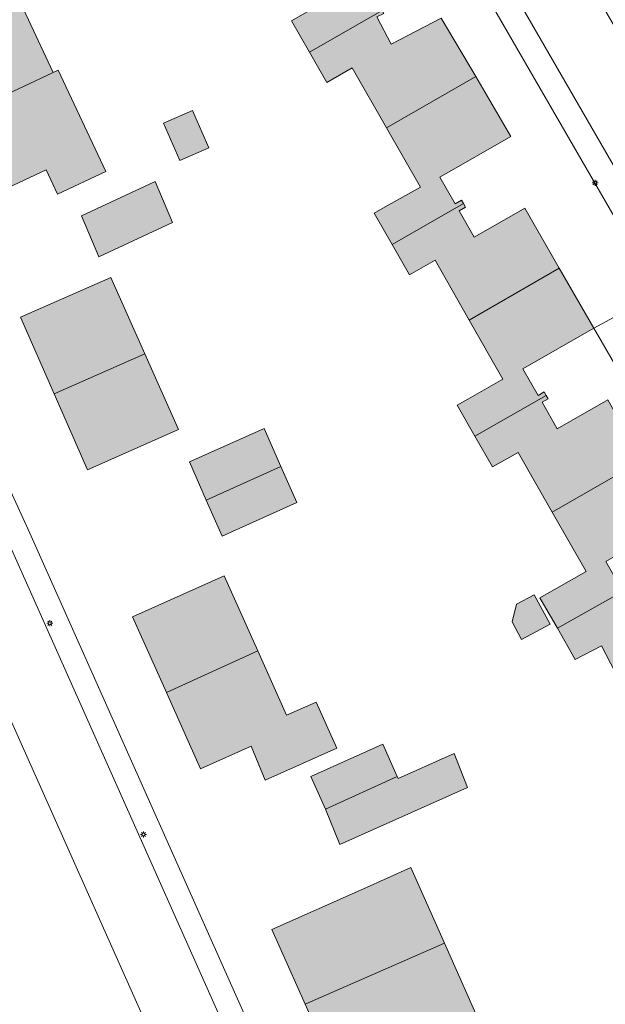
# Model space of a CAD drawing. Header units: metres. Extents: x 187482 to 189800, y 333582 to 335019.
# Tile 168 of 256: x 189081 to 189131, y 333846 to 333929. Entities that reach past the tile are written whole.
import ezdxf

# ---------------------------------------------------------------- set-up
doc = ezdxf.new("R2010")
doc.units = ezdxf.units.M
doc.layers.get('0').update_dxf_attribs({"color": 252, "lineweight": 18})
for name, color, linetype, lineweight in [('B-WE-GR-HAAG-G', 252, 'GR-HAAG1-SO', 18), ('B-WE-IE-MEUBILAIR-S', 252, 'Continuous', 18), ('B-WE-OG-BEBOUWING-GV', 252, 'Continuous', 18), ('B-WE-OG-TERREIN_BEGROEID-GV', 252, 'Continuous', 18), ('B-WE-OG-TERREIN_ERF-GV', 252, 'Continuous', 18), ('B-WE-VH-GESLOTENVERHARDING_ASFALT-GV', 252, 'Continuous', 18), ('B-WE-VH-OPENVERHARDING_BETONSTRAATSTEEN-GV', 252, 'Continuous', 18), ('B-WE-VH-OPENVERHARDING_TEGEL-GV', 252, 'Continuous', 18)]:
    doc.layers.add(name, color=color, linetype=linetype, lineweight=lineweight)
doc.layers.add('B-WE-OG-BEBOUWING-V', color=7, linetype='Continuous', lineweight=18, true_color=0xf0f0f0)
doc.linetypes.add('GR-HAAG1-SO', pattern='A,6,[176,NLCS.SHX,S=0.125,R=0,X=0,Y=0],-2', length=8)

# ---------------------------------------------------------------- blocks, each defined once
blk = doc.blocks.new('SIE-MEUBILAIR_PAAL_LICHTMAST-SO')
for points in [[(-0.62, 0), (-1, 0)], [(-0.71, 0.71), (-0.44, 0.44)], [(0, 1), (0, 0.62)], [(0.44, 0.44), (0.71, 0.71)], [(1, 0), (0.62, 0)], [(-0.71, -0.71), (-0.44, -0.44)], [(0, -0.62), (0, -1)], [(0.44, -0.44), (0.71, -0.71)]]:
    blk.add_lwpolyline(points)
blk.add_circle((0, 0), 0.5)

msp = doc.modelspace()

# ---------------------------------------------------------------- hatches: boundary and pattern name
at = {"layer": 'B-WE-OG-BEBOUWING-V'}
h = msp.add_hatch(color=256, dxfattribs=at)
h.dxf.hatch_style = 1
h.paths.add_polyline_path([(189112.601, 333940.85), (189104.951, 333936.475), (189107.813, 333931.479), (189103.89, 333929.229), (189105.419, 333926.552), (189111.627, 333930.103), (189111.472, 333930.401), (189110.886, 333930.097), (189109.689, 333932.404), (189115.528, 333935.739)], flags=17)
h = msp.add_hatch(color=256, dxfattribs=at)
h.dxf.hatch_style = 1
h.paths.add_polyline_path([(189083.629, 333924.817), (189080.657, 333931.142), (189081.811, 333931.686), (189082.155, 333932.863), (189080.55, 333936.281), (189078.654, 333935.391), (189077.488, 333937.861), (189074.709, 333936.142), (189077.635, 333929.961), (189070.372, 333926.59), (189072.033, 333923.01), (189073.411, 333920.041), (189081.084, 333923.628)], flags=17)
h = msp.add_hatch(color=256, dxfattribs=at)
h.dxf.hatch_style = 1
h.paths.add_polyline_path([(189111.627, 333930.103), (189105.419, 333926.552), (189106.901, 333923.968), (189109.071, 333925.211), (189111.979, 333920.123), (189119.577, 333924.469), (189116.64, 333929.455), (189112.37, 333927.239), (189111.172, 333929.547), (189111.758, 333929.851)], flags=17)
h = msp.add_hatch(color=256, dxfattribs=at)
h.dxf.hatch_style = 1
h.paths.add_polyline_path([(189083.629, 333924.817), (189081.084, 333923.628), (189073.411, 333920.041), (189074.823, 333917), (189076.455, 333913.483), (189083.022, 333916.531), (189083.996, 333914.462), (189088.112, 333916.399), (189084.055, 333925.017)], flags=17)
h = msp.add_hatch(color=256, dxfattribs=at)
h.dxf.hatch_style = 1
h.paths.add_polyline_path([(189112.469, 333910.188), (189118.527, 333913.665), (189118.357, 333913.96), (189117.828, 333913.656), (189116.53, 333915.909), (189122.575, 333919.381), (189119.577, 333924.469), (189111.979, 333920.123), (189114.881, 333915.075), (189111.879, 333913.379), (189110.941, 333912.849)], flags=17)
h = msp.add_hatch(color=256, dxfattribs=at)
h.dxf.hatch_style = 1
h.paths.add_polyline_path([(189095.486, 333921.587), (189093.007, 333920.514), (189094.383, 333917.333), (189096.862, 333918.406)], flags=17)
h = msp.add_hatch(color=256, dxfattribs=at)
h.dxf.hatch_style = 1
h.paths.add_polyline_path([(189093.774, 333912.068), (189092.284, 333915.541), (189086.026, 333912.618), (189087.516, 333909.145)], flags=17)
h = msp.add_hatch(color=256, dxfattribs=at)
h.dxf.hatch_style = 1
h.paths.add_polyline_path([(189126.689, 333908.172), (189123.746, 333913.28), (189119.457, 333910.809), (189118.159, 333913.062), (189118.696, 333913.371), (189118.527, 333913.665), (189112.469, 333910.188), (189113.949, 333907.6), (189116.134, 333908.838), (189119.021, 333903.755)], flags=17)
h = msp.add_hatch(color=256, dxfattribs=at)
h.dxf.hatch_style = 1
h.paths.add_polyline_path([(189129.636, 333903.058), (189126.689, 333908.172), (189119.021, 333903.755), (189121.896, 333898.729), (189118.904, 333897.032), (189117.988, 333896.512), (189119.507, 333893.873), (189125.584, 333897.349), (189125.413, 333897.648), (189124.884, 333897.345), (189123.593, 333899.602)], flags=17)
h = msp.add_hatch(color=256, dxfattribs=at)
h.dxf.hatch_style = 1
h.paths.add_polyline_path([(189091.43, 333900.874), (189088.535, 333907.384), (189080.825, 333903.989), (189083.69, 333897.482)], flags=17)
h = msp.add_hatch(color=256, dxfattribs=at)
h.dxf.hatch_style = 1
h.paths.add_polyline_path([(189083.69, 333897.482), (189086.539, 333891.013), (189094.296, 333894.429), (189091.43, 333900.874)], flags=17)
h = msp.add_hatch(color=256, dxfattribs=at)
h.dxf.hatch_style = 1
h.paths.add_polyline_path([(189126.087, 333887.422), (189133.753, 333891.804), (189130.809, 333896.954), (189126.512, 333894.498), (189125.221, 333896.755), (189125.751, 333897.058), (189125.584, 333897.349), (189119.507, 333893.873), (189121.005, 333891.26), (189123.183, 333892.5)], flags=17)
h = msp.add_hatch(color=256, dxfattribs=at)
h.dxf.hatch_style = 1
h.paths.add_polyline_path([(189102.998, 333891.308), (189101.586, 333894.529), (189095.221, 333891.688), (189096.65, 333888.428)], flags=17)
h = msp.add_hatch(color=256, dxfattribs=at)
h.dxf.hatch_style = 1
h.paths.add_polyline_path([(189132.635, 333880.969), (189132.472, 333881.257), (189131.943, 333880.957), (189130.663, 333883.213), (189136.692, 333886.663), (189133.753, 333891.804), (189126.087, 333887.422), (189128.986, 333882.365), (189125.049, 333880.133), (189126.542, 333877.527)], flags=17)
h = msp.add_hatch(color=256, dxfattribs=at)
h.dxf.hatch_style = 1
h.paths.add_polyline_path([(189096.65, 333888.428), (189097.987, 333885.379), (189104.352, 333888.22), (189102.998, 333891.308)], flags=17)
h = msp.add_hatch(color=256, dxfattribs=at)
h.dxf.hatch_style = 1
h.paths.add_polyline_path([(189101.028, 333875.622), (189098.184, 333881.99), (189090.374, 333878.511), (189093.25, 333872.057)], flags=17)
h = msp.add_hatch(color=256, dxfattribs=at)
h.dxf.hatch_style = 1
h.paths.add_polyline_path([(189132.635, 333880.969), (189126.542, 333877.527), (189128.04, 333874.884), (189130.282, 333876.042), (189132.909, 333870.958), (189140.756, 333875.41), (189137.835, 333880.56), (189133.539, 333878.123), (189132.259, 333880.379), (189132.797, 333880.684)], flags=17)
h = msp.add_hatch(color=256, dxfattribs=at)
h.dxf.hatch_style = 1
h.paths.add_polyline_path([(189122.668, 333878.079), (189123.485, 333876.567), (189125.901, 333877.869), (189124.54, 333880.383), (189123.058, 333879.581)], flags=17)
h = msp.add_hatch(color=256, dxfattribs=at)
h.dxf.hatch_style = 1
h.paths.add_polyline_path([(189093.25, 333872.057), (189096.142, 333865.567), (189100.461, 333867.491), (189101.647, 333864.602), (189107.748, 333867.32), (189105.998, 333871.247), (189103.481, 333870.125), (189101.028, 333875.622)], flags=17)
h = msp.add_hatch(color=256, dxfattribs=at)
h.dxf.hatch_style = 1
h.paths.add_polyline_path([(189112.901, 333864.909), (189111.677, 333867.655), (189105.557, 333864.928), (189106.805, 333862.127)], flags=17)
h = msp.add_hatch(color=256, dxfattribs=at)
h.dxf.hatch_style = 1
h.paths.add_polyline_path([(189112.901, 333864.909), (189106.805, 333862.127), (189108.002, 333859.123), (189118.883, 333863.977), (189117.748, 333866.88), (189112.971, 333864.751)], flags=17)
h = msp.add_hatch(color=256, dxfattribs=at)
h.dxf.hatch_style = 1
h.paths.add_polyline_path([(189116.909, 333850.746), (189114.069, 333857.162), (189110.028, 333855.367), (189102.236, 333851.905), (189105.061, 333845.546)], flags=17)
h = msp.add_hatch(color=256, dxfattribs=at)
h.dxf.hatch_style = 1
h.paths.add_polyline_path([(189116.909, 333850.746), (189105.061, 333845.546), (189107.989, 333838.955), (189115.794, 333842.423), (189119.805, 333844.205)], flags=17)

# ---------------------------------------------------------------- linework, layer by layer
at = {"layer": 'B-WE-GR-HAAG-G', "ltscale": 0.2, "flags": 128}
msp.add_lwpolyline([(189081.618, 333885.616), (189073.619, 333903.091)], dxfattribs=at)
at = {"layer": 'B-WE-OG-BEBOUWING-GV', "flags": 128}
for points in [[(189112.601, 333940.85), (189104.951, 333936.475), (189107.813, 333931.479), (189103.89, 333929.229), (189105.419, 333926.552), (189111.627, 333930.103), (189111.472, 333930.401), (189110.886, 333930.097), (189109.689, 333932.404), (189115.528, 333935.739)], [(189083.629, 333924.817), (189080.657, 333931.142), (189081.811, 333931.686), (189082.155, 333932.863), (189080.55, 333936.281), (189078.654, 333935.391), (189077.488, 333937.861), (189074.709, 333936.142), (189077.635, 333929.961), (189070.372, 333926.59), (189072.033, 333923.01), (189073.411, 333920.041), (189081.084, 333923.628)], [(189111.627, 333930.103), (189105.419, 333926.552), (189106.901, 333923.968), (189109.071, 333925.211), (189111.979, 333920.123), (189119.577, 333924.469), (189116.64, 333929.455), (189112.37, 333927.239), (189111.172, 333929.547), (189111.758, 333929.851)], [(189083.629, 333924.817), (189081.084, 333923.628), (189073.411, 333920.041), (189074.823, 333917), (189076.455, 333913.483), (189083.022, 333916.531), (189083.996, 333914.462), (189088.112, 333916.399), (189084.055, 333925.017)], [(189112.469, 333910.188), (189118.527, 333913.665), (189118.357, 333913.96), (189117.828, 333913.656), (189116.53, 333915.909), (189122.575, 333919.381), (189119.577, 333924.469), (189111.979, 333920.123), (189114.881, 333915.075), (189111.879, 333913.379), (189110.941, 333912.849)], [(189095.486, 333921.587), (189093.007, 333920.514), (189094.383, 333917.333), (189096.862, 333918.406)], [(189093.774, 333912.068), (189092.284, 333915.541), (189086.026, 333912.618), (189087.516, 333909.145)], [(189126.689, 333908.172), (189123.746, 333913.28), (189119.457, 333910.809), (189118.159, 333913.062), (189118.696, 333913.371), (189118.527, 333913.665), (189112.469, 333910.188), (189113.949, 333907.6), (189116.134, 333908.838), (189119.021, 333903.755)], [(189129.636, 333903.058), (189126.689, 333908.172), (189119.021, 333903.755), (189121.896, 333898.729), (189118.904, 333897.032), (189117.988, 333896.512), (189119.507, 333893.873), (189125.584, 333897.349), (189125.413, 333897.648), (189124.884, 333897.345), (189123.593, 333899.602)], [(189091.43, 333900.874), (189088.535, 333907.384), (189080.825, 333903.989), (189083.69, 333897.482)], [(189083.69, 333897.482), (189086.539, 333891.013), (189094.296, 333894.429), (189091.43, 333900.874)], [(189126.087, 333887.422), (189133.753, 333891.804), (189130.809, 333896.954), (189126.512, 333894.498), (189125.221, 333896.755), (189125.751, 333897.058), (189125.584, 333897.349), (189119.507, 333893.873), (189121.005, 333891.26), (189123.183, 333892.5)], [(189102.998, 333891.308), (189101.586, 333894.529), (189095.221, 333891.688), (189096.65, 333888.428)], [(189132.635, 333880.969), (189132.472, 333881.257), (189131.943, 333880.957), (189130.663, 333883.213), (189136.692, 333886.663), (189133.753, 333891.804), (189126.087, 333887.422), (189128.986, 333882.365), (189125.049, 333880.133), (189126.542, 333877.527)], [(189096.65, 333888.428), (189097.987, 333885.379), (189104.352, 333888.22), (189102.998, 333891.308)], [(189101.028, 333875.622), (189098.184, 333881.99), (189090.374, 333878.511), (189093.25, 333872.057)], [(189132.635, 333880.969), (189126.542, 333877.527), (189128.04, 333874.884), (189130.282, 333876.042), (189132.909, 333870.958), (189140.756, 333875.41), (189137.835, 333880.56), (189133.539, 333878.123), (189132.259, 333880.379), (189132.797, 333880.684)], [(189122.668, 333878.079), (189123.485, 333876.567), (189125.901, 333877.869), (189124.54, 333880.383), (189123.058, 333879.581)], [(189093.25, 333872.057), (189096.142, 333865.567), (189100.461, 333867.491), (189101.647, 333864.602), (189107.748, 333867.32), (189105.998, 333871.247), (189103.481, 333870.125), (189101.028, 333875.622)], [(189112.901, 333864.909), (189111.677, 333867.655), (189105.557, 333864.928), (189106.805, 333862.127)], [(189112.901, 333864.909), (189106.805, 333862.127), (189108.002, 333859.123), (189118.883, 333863.977), (189117.748, 333866.88), (189112.971, 333864.751)], [(189116.909, 333850.746), (189114.069, 333857.162), (189110.028, 333855.367), (189102.236, 333851.905), (189105.061, 333845.546)], [(189116.909, 333850.746), (189105.061, 333845.546), (189107.989, 333838.955), (189115.794, 333842.423), (189119.805, 333844.205)]]:
    msp.add_lwpolyline(points, close=True, dxfattribs=at)
at = {"layer": 'B-WE-OG-TERREIN_BEGROEID-GV', "flags": 128}
msp.add_lwpolyline([(189112.588, 333796.676), (189071.995, 333887.641)], dxfattribs=at)
at = {"layer": 'B-WE-OG-TERREIN_ERF-GV', "flags": 128}
for points in [[(189111.172, 333929.547), (189112.37, 333927.239), (189116.64, 333929.455), (189119.577, 333924.469), (189122.575, 333919.381), (189116.53, 333915.909), (189117.828, 333913.656), (189118.357, 333913.96), (189118.527, 333913.665), (189118.696, 333913.371), (189118.159, 333913.062), (189119.457, 333910.809), (189123.746, 333913.28), (189126.689, 333908.172), (189129.636, 333903.058), (189135.137, 333906.037), (189111.323, 333947.215)], [(189132.909, 333870.958), (189130.282, 333876.042), (189128.04, 333874.884), (189126.542, 333877.527), (189125.049, 333880.133), (189128.986, 333882.365), (189126.087, 333887.422), (189123.183, 333892.5), (189121.005, 333891.26), (189119.507, 333893.873), (189117.988, 333896.512), (189118.904, 333897.032), (189121.896, 333898.729), (189119.021, 333903.755), (189116.134, 333908.838), (189113.949, 333907.6), (189112.469, 333910.188), (189110.941, 333912.849), (189111.879, 333913.379), (189114.881, 333915.075), (189111.979, 333920.123), (189109.071, 333925.211), (189106.901, 333923.968), (189105.419, 333926.552), (189103.89, 333929.229), (189107.813, 333931.479)], [(189073.619, 333903.091), (189081.618, 333885.616), (189119.637, 333800.394)], [(189149.207, 333869.283), (189129.636, 333903.058), (189123.593, 333899.602), (189124.884, 333897.345), (189125.413, 333897.648), (189125.584, 333897.349), (189125.751, 333897.058), (189125.221, 333896.755), (189126.512, 333894.498), (189130.809, 333896.954)]]:
    msp.add_lwpolyline(points, dxfattribs=at)
for points in [[(189073.411, 333920.041), (189072.033, 333923.01), (189070.372, 333926.59), (189077.635, 333929.961), (189074.709, 333936.142), (189077.488, 333937.861), (189078.654, 333935.391), (189080.55, 333936.281), (189082.155, 333932.863), (189081.811, 333931.686), (189080.657, 333931.142), (189083.629, 333924.817), (189084.055, 333925.017), (189088.112, 333916.399), (189083.996, 333914.462), (189083.022, 333916.531), (189076.455, 333913.483), (189074.823, 333917)], [(189094.383, 333917.333), (189093.007, 333920.514), (189095.486, 333921.587), (189096.862, 333918.406)], [(189086.026, 333912.618), (189092.284, 333915.541), (189093.774, 333912.068), (189087.516, 333909.145)], [(189091.43, 333900.874), (189094.296, 333894.429), (189086.539, 333891.013), (189083.69, 333897.482), (189080.825, 333903.989), (189088.535, 333907.384)], [(189102.998, 333891.308), (189104.352, 333888.22), (189097.987, 333885.379), (189096.65, 333888.428), (189095.221, 333891.688), (189101.586, 333894.529)], [(189093.25, 333872.057), (189090.374, 333878.511), (189098.184, 333881.99), (189101.028, 333875.622), (189103.481, 333870.125), (189105.998, 333871.247), (189107.748, 333867.32), (189101.647, 333864.602), (189100.461, 333867.491), (189096.142, 333865.567)], [(189124.54, 333880.383), (189125.901, 333877.869), (189123.485, 333876.567), (189122.668, 333878.079), (189123.058, 333879.581)], [(189112.901, 333864.909), (189112.971, 333864.751), (189117.748, 333866.88), (189118.883, 333863.977), (189108.002, 333859.123), (189106.805, 333862.127), (189105.557, 333864.928), (189111.677, 333867.655)], [(189119.805, 333844.205), (189115.794, 333842.423), (189107.989, 333838.955), (189105.061, 333845.546), (189102.236, 333851.905), (189110.028, 333855.367), (189114.069, 333857.162), (189116.909, 333850.746)]]:
    msp.add_lwpolyline(points, close=True, dxfattribs=at)
at = {"layer": 'B-WE-VH-GESLOTENVERHARDING_ASFALT-GV', "flags": 128}
for points in [[(189118.135, 333798.86), (189077.23, 333890.571), (189067.074, 333912.379), (189065.499, 333915.808), (189063.742, 333919.148), (189057.691, 333930.128), (189054.331, 333936.291), (189051.18, 333942.564), (189045.602, 333954.099)], [(189040.283, 333952.313), (189040.572, 333951.76), (189058.799, 333916.859), (189060.418, 333913.609), (189063.111, 333907.656), (189066.669, 333899.613), (189071.995, 333887.641), (189112.588, 333796.676)], [(189122.12, 333932.852), (189136.764, 333907.476), (189136.872, 333907.289), (189142.075, 333910.206), (189141.175, 333911.764), (189133.336, 333925.373), (189129.586, 333931.87), (189128.558, 333933.657), (189128, 333934.626), (189127.952, 333934.711), (189127.905, 333934.797), (189127.859, 333934.883), (189127.814, 333934.97)]]:
    msp.add_lwpolyline(points, dxfattribs=at)
at = {"layer": 'B-WE-VH-OPENVERHARDING_BETONSTRAATSTEEN-GV', "flags": 128}
for points in [[(189113.288, 333948.151), (189111.323, 333947.215), (189135.137, 333906.037), (189136.552, 333906.842), (189136.779, 333907.119), (189136.774, 333907.234), (189136.764, 333907.476), (189122.12, 333932.852)], [(189139.83, 333902.179), (189136.872, 333907.289), (189136.764, 333907.476), (189136.774, 333907.234), (189136.779, 333907.119), (189136.552, 333906.842), (189135.137, 333906.037), (189129.636, 333903.058), (189149.207, 333869.283), (189155.216, 333867.574), (189173.284, 333878.031), (189172.269, 333879.686), (189220.876, 333907.748), (189219.807, 333909.608), (189167.547, 333879.423), (189165.882, 333878.618), (189166.895, 333876.818), (189159.924, 333872.783), (189156.746, 333870.943), (189155.918, 333872.33), (189157.676, 333878.242)]]:
    msp.add_lwpolyline(points, dxfattribs=at)
at = {"layer": 'B-WE-VH-OPENVERHARDING_TEGEL-GV', "flags": 128}
for points in [[(189119.966, 333799.655), (189119.637, 333800.394), (189081.618, 333885.616), (189073.619, 333903.091), (189068.544, 333914.095), (189065.458, 333920.17), (189065.005, 333920.952), (189061.309, 333927.878), (189055.995, 333940.623), (189053.099, 333947.494), (189053.611, 333947.806), (189052.31, 333949.941), (189051.798, 333949.629), (189050.828, 333951.221), (189047.766, 333955.956), (189047.942, 333956.067), (189047.06, 333957.575)], [(189045.602, 333954.099), (189051.18, 333942.564), (189054.331, 333936.291), (189057.691, 333930.128), (189063.742, 333919.148), (189065.499, 333915.808), (189067.074, 333912.379), (189077.23, 333890.571), (189118.135, 333798.86)]]:
    msp.add_lwpolyline(points, dxfattribs=at)

# ---------------------------------------------------------------- block references
at = {"layer": 'B-WE-IE-MEUBILAIR-S', "xscale": 0.25, "yscale": 0.25, "zscale": 0.25}
for p in [(189129.736, 333915.436), (189083.338, 333877.957), (189091.302, 333859.985)]:
    msp.add_blockref('SIE-MEUBILAIR_PAAL_LICHTMAST-SO', p, dxfattribs=at)

doc.saveas('drawing.dxf')
